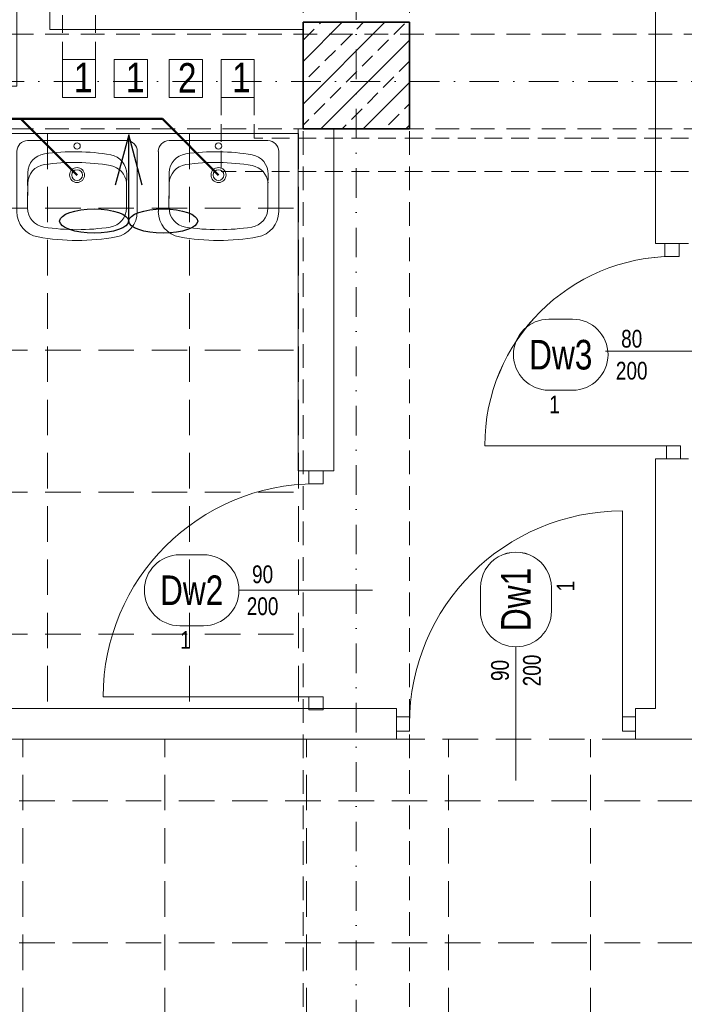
# Model space of a CAD drawing. Header units: millimetres. Extents: x -96593 to 66336, y -23969 to 7139.
# Tile 193 of 256: x -75384 to -75103, y -10626 to -10210. Entities that reach past the tile are written whole.
import ezdxf
from ezdxf.enums import TextEntityAlignment as Align

# ---------------------------------------------------------------- set-up
doc = ezdxf.new("R2010")
doc.units = ezdxf.units.MM
for name, pattern in [('DASHDOT', [1, 0.5, -0.25, 0, -0.25]), ('DASHED', [0.75, 0.5, -0.25]), ('DASHEDX2', [1.5, 1, -0.5])]:
    doc.linetypes.add(name, pattern=pattern)
for name, color, linetype, lineweight in [('BA_drz', 7, 'Continuous', 18), ('BA_KS_ist.', 34, 'Continuous', 50), ('BA_sym', 7, 'Continuous', 18), ('BA_txc', 1, 'Continuous', 18), ('mm_went_opis', 7, 'Continuous', 15), ('PG_KONSTRUKCJA', 5, 'Continuous', 35), ('PG_OSIE', 1, 'DASHDOT', 18), ('PG_PODCIĄGI', 1, 'DASHED', 18), ('PG_PRZERYWANE_ŚREDNIE', 1, 'DASHEDX2', 18), ('PG_SZRAF', 1, 'Continuous', 18), ('PG_WIDOKOWE_CIENKIE', 1, 'Continuous', 18), ('PG_ŚCIANY_DZIAŁOWE', 3, 'Continuous', 18)]:
    doc.layers.add(name, color=color, linetype=linetype, lineweight=lineweight)
doc.layers.add('BA_pom', color=6, linetype='Continuous', lineweight=18, plot=False)
doc.styles.add('BIKTS', font='bikromsw.shx', dxfattribs={"width": 0.85})

# ---------------------------------------------------------------- blocks, each defined once
blk = doc.blocks.new('dr1h901')
at = {"color": 0}
blk.add_line((-0.5, 0), (-0.5, 1), dxfattribs=at)
blk.add_line((0, 0.3622), (0, -0.2655))
blk.add_arc((-0.5, 0), 1, 0, 90, dxfattribs=at)
blk = doc.blocks.new('jamb')
blk.add_lwpolyline([(-0.5, -0.5), (-0.5, 0.5), (0.5, 0.5), (0.5, -0.5)], close=True)
blk = doc.blocks.new('symdrz')
blk.add_lwpolyline([(-10, -30, -1), (-10, 30), (10, 30, -1), (10, -30)], format="xyb", close=True)
at = {"style": 'BIKTS', "width": 0.8}
blk.add_attdef('SZERDRZ', text='', height=25, dxfattribs=at).set_placement((77.15, 8.8), align=Align.CENTER)
blk.add_attdef('SYMDRZ', text='', height=25, dxfattribs=at).set_placement((0, 0), align=Align.MIDDLE)
blk.add_attdef('WYSDRZ', text='', height=25, dxfattribs=at).set_placement((77.15, -9.49), align=Align.TOP_CENTER)
blk = doc.blocks.new('A$C652F0D4A')
at = {"layer": 'PG_SZRAF'}
h = blk.add_hatch(dxfattribs=at)
h.set_pattern_fill('ANSI33', color=256, scale=2)
h.set_pattern_definition([(45, (-7030.048, -4118.865), (-8.980256, 8.980256), []), (45, (-7021.067, -4118.865), (-8.980256, 8.980256), [6.35, -3.175])])
h.paths.add_polyline_path([(-45, 45), (0, 45), (0, 0), (-45, 0)])
at = {"layer": 'PG_KONSTRUKCJA'}
blk.add_lwpolyline([(-45, 45), (0, 45), (0, 0), (-45, 0), (-45, 45)], dxfattribs=at)
blk = doc.blocks.new('A$Cf7835451')
at = {"layer": 'PG_WIDOKOWE_CIENKIE', "lineweight": 18}
for p, q in [((29.97, 50.9), (4.55, 50.9)), ((0, 4.55), (0, 46.36)), ((13.56, 46.28), (18.9, 46.36)), ((17.27, 46.25), (17.27, 46.33)), ((18.09, 46.3), (28.43, 46.46)), ((19.09, 46.31), (19.09, 46.36)), ((24.43, 46.36), (21.8, 46.36)), ((21.8, 46.36), (21.8, 46.36)), ((21.82, 46.36), (21.82, 46.36)), ((22.54, 46.36), (22.54, 46.41)), ((23.62, 46.36), (23.62, 46.38)), ((14.2, 4.47), (19.54, 4.55)), ((17.27, 4.51), (17.27, 4.6)), ((28.43, 4.55), (19.09, 4.55)), ((29.97, 0), (4.55, 0))]:
    blk.add_line(p, q, dxfattribs=at)
for centre, radius in [((2.27, 25.45), 1.36), ((14.54, 25.45), 3.18), ((14.54, 25.45), 2.27)]:
    blk.add_circle(centre, radius, dxfattribs=at)
for centre, radius, start, end in [((4.55, 46.36), 4.55, 90, 180), ((29.97, 40), 10.91, 10.2403, 90), ((13.68, 38.1), 8.18, 90.8747, 171.7206), ((18.21, 38.12), 8.18, 90.8747, 171.7206), ((28.43, 38.18), 8.18, 9.1541, 90), ((-50.54, 25.45), 92.72, 349.7597, 10.2403), ((92.84, 26.58), 88.17, 171.7206, 190.0289), ((97.37, 26.6), 88.17, 171.7206, 190.0289), ((-50.54, 25.45), 88.17, 350.8459, 9.1541), ((14.07, 12.65), 8.18, 190.0289, 270.8747), ((18.6, 12.67), 8.18, 190.0289, 264.7924), ((28.43, 12.73), 8.18, 270, 350.8459), ((29.97, 10.91), 10.91, 270, 349.7597), ((4.55, 4.55), 4.55, 180, 270)]:
    blk.add_arc(centre, radius, start, end, dxfattribs=at)
blk = doc.blocks.new('SUFITY_1_P')
at = {"layer": 'PG_PRZERYWANE_ŚREDNIE', "color": 251, "lineweight": 15, "ltscale": 15, "true_color": 0x636466}
blk.add_lwpolyline([(9850.63, -232.99), (10182.63, -232.99), (10182.63, -475.99), (9850.63, -475.99)], close=True, dxfattribs=at)
for points in [[(10076.63, -232.99), (10076.63, -475.99)], [(10136.63, -232.99), (10136.63, -475.99)], [(9850.63, -264.49), (10182.63, -264.49)], [(9850.63, -324.49), (10182.63, -324.49)], [(9850.63, -384.49), (10182.63, -384.49)], [(9850.63, -444.49), (10182.63, -444.49)], [(9748.63, -488.99), (10934.63, -488.99), (10934.63, -641.49), (11086.13, -641.49), (11086.13, -830.99), (11539.63, -830.99), (11539.63, -1195.49), (11102.13, -1195.49), (11102.13, -1142.99), (9734.63, -1142.99), (9734.63, -841.49), (9864.63, -841.49), (9864.63, -802.49), (9775.63, -802.49), (9775.63, -790.99), (9734.63, -790.99), (9734.63, -514.99), (9748.63, -514.99), (9748.63, -488.99)], [(10066.13, -788.99), (10066.13, -488.99)], [(10126.13, -788.99), (10126.13, -488.99)], [(10186.13, -788.99), (10186.13, -488.99)], [(10246.13, -788.99), (10246.13, -488.99)], [(10306.13, -788.99), (10306.13, -488.99)], [(10934.63, -514.99), (9734.63, -514.99)], [(10934.63, -574.99), (9734.63, -574.99)]]:
    blk.add_lwpolyline(points, dxfattribs=at)
blk = doc.blocks.new('A$C19ebea96')
at = {"layer": 'PG_WIDOKOWE_CIENKIE', "color": 40, "true_color": 0xf8d731}
for points in [[(242.32, -15.76), (256.32, -15.76), (256.32, -31.76), (242.32, -31.76)], [(264.19, -15.76), (278.19, -15.76), (278.19, -31.76), (264.19, -31.76)], [(301.44, -15.76), (287.44, -15.76), (287.44, -31.76), (301.44, -31.76)], [(323.32, -15.76), (309.32, -15.76), (309.32, -31.76), (323.32, -31.76)]]:
    blk.add_lwpolyline(points, close=True, dxfattribs=at)
blk = doc.blocks.new('A$C6458b610')
at = {"layer": 'mm_went_opis', "color": 40, "lineweight": 30, "true_color": 0xf8d731}
for points in [[(34.89, 20.29), (29.19, 41.54), (23.49, 20.29)], [(29.19, 5.09), (29.19, 41.54)]]:
    blk.add_lwpolyline(points, dxfattribs=at)
for centre in [(14.59, 5.09), (43.78, 5.09)]:
    blk.add_ellipse(centre, major_axis=(-14.59, 0), ratio=0.348878, dxfattribs=at)
blk = doc.blocks.new('A$C5DA075D8')
at = {"layer": 'mm_went_opis', "color": 252, "linetype": 'DASHED', "lineweight": 15, "ltscale": 15}
for p, q in [((1277.16, 2002), (1277.16, 2152.76)), ((1291.16, 2002), (1291.16, 2152.76)), ((1344.16, 1986), (1344.16, 1954.72)), ((1358.16, 1986), (1358.16, 1968.72)), ((1541.84, 1968.72), (1358.16, 1968.72)), ((1541.84, 1954.72), (1344.16, 1954.72))]:
    blk.add_line(p, q, dxfattribs=at)
at = {"layer": 'PG_OSIE', "color": 252, "ltscale": 25}
for points in [[(1401.34, 2784.36), (1401.34, 0)], [(696.17, 1992.76), (2976.42, 1992.76)]]:
    blk.add_lwpolyline(points, dxfattribs=at)
at = {"layer": 'PG_PODCIĄGI', "color": 252, "ltscale": 20}
for points in [[(1378.84, 2631.76), (1378.84, 157.76)], [(1423.84, 2631.76), (1423.84, 157.76)], [(924.84, 2012.76), (2778.84, 2012.76)], [(924.84, 1972.76), (2778.84, 1972.76)]]:
    blk.add_lwpolyline(points, dxfattribs=at)
at = {"layer": 'PG_ŚCIANY_DZIAŁOWE', "color": 252}
for points in [[(1541.84, 1924.33), (1527.84, 1924.33), (1527.84, 2030.26), (1541.84, 2030.26)], [(2128.84, 1714.76), (1519.34, 1714.76), (1519.34, 1727.76), (1527.84, 1727.76), (1527.84, 1833.33), (1541.84, 1833.33)], [(969.84, 2017.76), (1034.84, 2017.76), (1034.84, 1990.76), (1257.84, 1990.76), (1257.84, 2029.26), (1271.84, 2029.26), (1271.84, 2014.76), (1378.84, 2014.76), (1378.84, 1972.76), (1376.84, 1972.76), (1376.84, 1970.76), (1044.84, 1970.76), (1044.84, 1968.76), (969.84, 1968.76), (969.84, 2017.76)], [(942.84, 1714.76), (1418.34, 1714.76), (1418.34, 1727.76), (1391.84, 1727.76), (1376.84, 1727.76), (1044.84, 1727.76), (1028.34, 1727.76), (942.84, 1727.76), (942.84, 1714.76)]]:
    blk.add_lwpolyline(points, dxfattribs=at)
blk.add_lwpolyline([(1391.84, 1972.76), (1376.84, 1972.76), (1376.84, 1828.26), (1391.84, 1828.26)], close=True, dxfattribs=at)
at = {"color": 252}
for name, p in [('A$C19ebea96', (1034.84, 2017.76)), ('A$C6458b610', (1275.93, 1928.68))]:
    blk.add_blockref(name, p, dxfattribs=at)
at = {"layer": 'BA_drz', "color": 252}
for name, p, xscale, yscale, zscale, rotation in [('jamb', (1534.84, 1921.58), -5.5, 5.999999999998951, 5.5, 270), ('dr1h901', (1535.68, 1878.83), 79.99798632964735, 79.99798632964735, -79.99798632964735, 90.00000000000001), ('jamb', (1535.44, 1836.08), -5.5, 5.999999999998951, 5.5, 270), ('jamb', (1384.34, 1825.51), -5.5, 5.999999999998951, 5.5, 270), ('dr1h901', (1384.34, 1777.76), 90, 90, -90, 90.00000000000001), ('jamb', (1384.34, 1730.01), -5.5, 5.999999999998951, 5.5, 90)]:
    blk.add_blockref(name, p, dxfattribs=dict(at, xscale=xscale, yscale=yscale, zscale=zscale, rotation=rotation))
for name, p, xscale, yscale, zscale in [('dr1h901', (1468.84, 1721.26), -90, 89.99999999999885, -90), ('jamb', (1421.09, 1721.26), -5.5, 5.999999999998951, 5.5), ('jamb', (1516.59, 1721.26), -5.5, 5.999999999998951, 5.5)]:
    blk.add_blockref(name, p, dxfattribs=dict(at, xscale=xscale, yscale=yscale, zscale=zscale))
at = {"layer": 'BA_sym', "color": 252}
ref = blk.add_blockref('symdrz', (1487.79, 1877.29), dxfattribs=dict(at, xscale=-0.5000000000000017, yscale=0.5000000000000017, zscale=0.5000000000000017, rotation=359.9999952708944))
ref.add_attrib('Symdrz', 'Dw3', dxfattribs={"height": 12.5, "rotation": 360, "style": 'BIKTS', "width": 0.8}).set_placement((1487.79, 1877.29), align=Align.MIDDLE_CENTER)
ref.add_attrib('Szerdrz', '80', dxfattribs={"layer": 'BA_txc', "height": 7.5, "rotation": 360, "style": 'BIKTS', "width": 0.8}).set_placement((1517.79, 1884.04), align=Align.MIDDLE_CENTER)
ref.add_attrib('Wysdrz', '200', dxfattribs={"layer": 'BA_txc', "height": 7.5, "rotation": 360, "style": 'BIKTS', "width": 0.8}).set_placement((1517.79, 1870.54), align=Align.MIDDLE_CENTER)
ref.add_attrib('Sztuk', '1', (1482.93, 1852.54), dxfattribs={"layer": 'BA_pom', "height": 7.5, "rotation": 360, "style": 'BIKTS', "width": 0.8})
ref = blk.add_blockref('symdrz', (1468.84, 1773.85), dxfattribs=dict(at, xscale=0.5000000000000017, yscale=0.5000000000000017, zscale=0.5000000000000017, rotation=90.00000472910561))
ref.add_attrib('Symdrz', 'Dw1', dxfattribs={"height": 12.5, "rotation": 90, "style": 'BIKTS', "width": 0.8}).set_placement((1468.84, 1773.85), align=Align.MIDDLE_CENTER)
ref.add_attrib('Szerdrz', '90', dxfattribs={"layer": 'BA_txc', "height": 7.5, "rotation": 90, "style": 'BIKTS', "width": 0.8}).set_placement((1462.09, 1743.85), align=Align.MIDDLE_CENTER)
ref.add_attrib('Wysdrz', '200', dxfattribs={"layer": 'BA_txc', "height": 7.5, "rotation": 90, "style": 'BIKTS', "width": 0.8}).set_placement((1475.59, 1743.85), align=Align.MIDDLE_CENTER)
ref.add_attrib('Sztuk', '1', (1493.59, 1777.28), dxfattribs={"layer": 'BA_pom', "height": 7.5, "rotation": 90, "style": 'BIKTS', "width": 0.8})
ref = blk.add_blockref('symdrz', (1331.74, 1777.76), dxfattribs=dict(at, xscale=-0.5000000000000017, yscale=0.5000000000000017, zscale=0.5000000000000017, rotation=359.9999952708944))
ref.add_attrib('Symdrz', 'Dw2', dxfattribs={"height": 12.5, "rotation": 360, "style": 'BIKTS', "width": 0.8}).set_placement((1331.74, 1777.76), align=Align.MIDDLE_CENTER)
ref.add_attrib('Szerdrz', '90', dxfattribs={"layer": 'BA_txc', "height": 7.5, "rotation": 360, "style": 'BIKTS', "width": 0.8}).set_placement((1361.74, 1784.51), align=Align.MIDDLE_CENTER)
ref.add_attrib('Wysdrz', '200', dxfattribs={"layer": 'BA_txc', "height": 7.5, "rotation": 360, "style": 'BIKTS', "width": 0.8}).set_placement((1361.74, 1771.01), align=Align.MIDDLE_CENTER)
ref.add_attrib('Sztuk', '1', (1326.89, 1753.01), dxfattribs={"layer": 'BA_pom', "height": 7.5, "rotation": 360, "style": 'BIKTS', "width": 0.8})
at = {"layer": 'PG_KONSTRUKCJA', "color": 252}
blk.add_blockref('A$C652F0D4A', (1423.84, 1972.76), dxfattribs=at)
at = {"layer": 'PG_PRZERYWANE_ŚREDNIE', "color": 252}
blk.add_blockref('SUFITY_1_P', (-8805.78, 2203.75), dxfattribs=at)
at = {"layer": 'PG_WIDOKOWE_CIENKIE', "color": 252, "lineweight": 30, "xscale": -1, "rotation": 90}
for p in [(1308.75, 1967.74), (1368.56, 1967.74)]:
    blk.add_blockref('A$Cf7835451', p, dxfattribs=at)
at = {"layer": 'mm_went_opis', "color": 252, "lineweight": 30, "style": 'BIKTS', "width": 0.85}
for s, p in [('1', (1281.92, 1988.19)), ('1', (1303.9, 1988.19)), ('2', (1325.91, 1988.01)), ('1', (1348.79, 1988.19))]:
    blk.add_text(s, height=12.5, dxfattribs=at).set_placement(p)

msp = doc.modelspace()

# ---------------------------------------------------------------- linework, layer by layer
at = {"layer": 'BA_KS_ist.', "color": 30, "linetype": 'Continuous', "ltscale": 25}
for p, q in [((-75606.86, -10252.17), (-75323.96, -10252.17)), ((-75360.06, -10275.89), (-75383.77, -10252.17)), ((-75300.25, -10275.89), (-75323.96, -10252.17))]:
    msp.add_line(p, q, dxfattribs=at)

# ---------------------------------------------------------------- block references
at = {"layer": 'BA_drz', "color": 252}
for name, p, xscale, yscale, zscale, rotation in [('jamb', (-75108.51, -10307.5), -5.5, 5.999999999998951, 5.5, 270), ('dr1h901', (-75107.68, -10350.25), 79.99798632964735, 79.99798632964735, -79.99798632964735, 90.00000000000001), ('jamb', (-75107.92, -10393), -5.5, 5.999999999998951, 5.5, 270), ('jamb', (-75259.01, -10403.57), -5.5, 5.999999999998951, 5.5, 270), ('dr1h901', (-75259.01, -10451.32), 90, 90, -90, 90.00000000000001), ('jamb', (-75259.01, -10499.07), -5.5, 5.999999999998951, 5.5, 89.99999999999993)]:
    msp.add_blockref(name, p, dxfattribs=dict(at, xscale=xscale, yscale=yscale, zscale=zscale, rotation=rotation))
for name, p, xscale, yscale, zscale in [('dr1h901', (-75174.51, -10507.82), -90, 89.99999999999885, -90), ('jamb', (-75222.26, -10507.82), -5.5, 5.999999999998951, 5.5), ('jamb', (-75126.76, -10507.82), -5.5, 5.999999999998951, 5.5)]:
    msp.add_blockref(name, p, dxfattribs=dict(at, xscale=xscale, yscale=yscale, zscale=zscale))
at = {"layer": 'BA_sym', "color": 252}
ref = msp.add_blockref('symdrz', (-75155.56, -10351.79), dxfattribs=dict(at, xscale=-0.5000000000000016, yscale=0.5000000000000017, zscale=0.5000000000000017, rotation=359.9999952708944))
ref.add_attrib('Symdrz', 'Dw3', dxfattribs={"height": 12.5, "rotation": 360, "style": 'BIKTS', "width": 0.8}).set_placement((-75155.56, -10351.79), align=Align.MIDDLE_CENTER)
ref.add_attrib('Szerdrz', '80', dxfattribs={"layer": 'BA_txc', "height": 7.5, "rotation": 360, "style": 'BIKTS', "width": 0.8}).set_placement((-75125.56, -10345.04), align=Align.MIDDLE_CENTER)
ref.add_attrib('Wysdrz', '200', dxfattribs={"layer": 'BA_txc', "height": 7.5, "rotation": 360, "style": 'BIKTS', "width": 0.8}).set_placement((-75125.56, -10358.54), align=Align.MIDDLE_CENTER)
ref.add_attrib('Sztuk', '1', (-75160.42, -10376.54), dxfattribs={"layer": 'BA_pom', "height": 7.5, "rotation": 360, "style": 'BIKTS', "width": 0.8})
ref = msp.add_blockref('symdrz', (-75174.51, -10455.22), dxfattribs=dict(at, xscale=0.5000000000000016, yscale=0.5000000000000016, zscale=0.5000000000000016, rotation=90.00000472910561))
ref.add_attrib('Symdrz', 'Dw1', dxfattribs={"height": 12.5, "rotation": 90, "style": 'BIKTS', "width": 0.8}).set_placement((-75174.51, -10455.22), align=Align.MIDDLE_CENTER)
ref.add_attrib('Szerdrz', '90', dxfattribs={"layer": 'BA_txc', "height": 7.5, "rotation": 90, "style": 'BIKTS', "width": 0.8}).set_placement((-75181.26, -10485.22), align=Align.MIDDLE_CENTER)
ref.add_attrib('Wysdrz', '200', dxfattribs={"layer": 'BA_txc', "height": 7.5, "rotation": 90, "style": 'BIKTS', "width": 0.8}).set_placement((-75167.76, -10485.22), align=Align.MIDDLE_CENTER)
ref.add_attrib('Sztuk', '1', (-75149.76, -10451.79), dxfattribs={"layer": 'BA_pom', "height": 7.5, "rotation": 90, "style": 'BIKTS', "width": 0.8})
ref = msp.add_blockref('symdrz', (-75311.61, -10451.32), dxfattribs=dict(at, xscale=-0.5000000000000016, yscale=0.5000000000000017, zscale=0.5000000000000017, rotation=359.9999952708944))
ref.add_attrib('Symdrz', 'Dw2', dxfattribs={"height": 12.5, "rotation": 360, "style": 'BIKTS', "width": 0.8}).set_placement((-75311.61, -10451.32), align=Align.MIDDLE_CENTER)
ref.add_attrib('Szerdrz', '90', dxfattribs={"layer": 'BA_txc', "height": 7.5, "rotation": 360, "style": 'BIKTS', "width": 0.8}).set_placement((-75281.61, -10444.57), align=Align.MIDDLE_CENTER)
ref.add_attrib('Wysdrz', '200', dxfattribs={"layer": 'BA_txc', "height": 7.5, "rotation": 360, "style": 'BIKTS', "width": 0.8}).set_placement((-75281.61, -10458.07), align=Align.MIDDLE_CENTER)
ref.add_attrib('Sztuk', '1', (-75316.47, -10476.07), dxfattribs={"layer": 'BA_pom', "height": 7.5, "rotation": 360, "style": 'BIKTS', "width": 0.8})
at = {"layer": 'mm_went_opis', "color": 2, "lineweight": 60}
msp.add_blockref('A$C5DA075D8', (-76643.35, -12229.08), dxfattribs=at)

doc.saveas('drawing.dxf')
